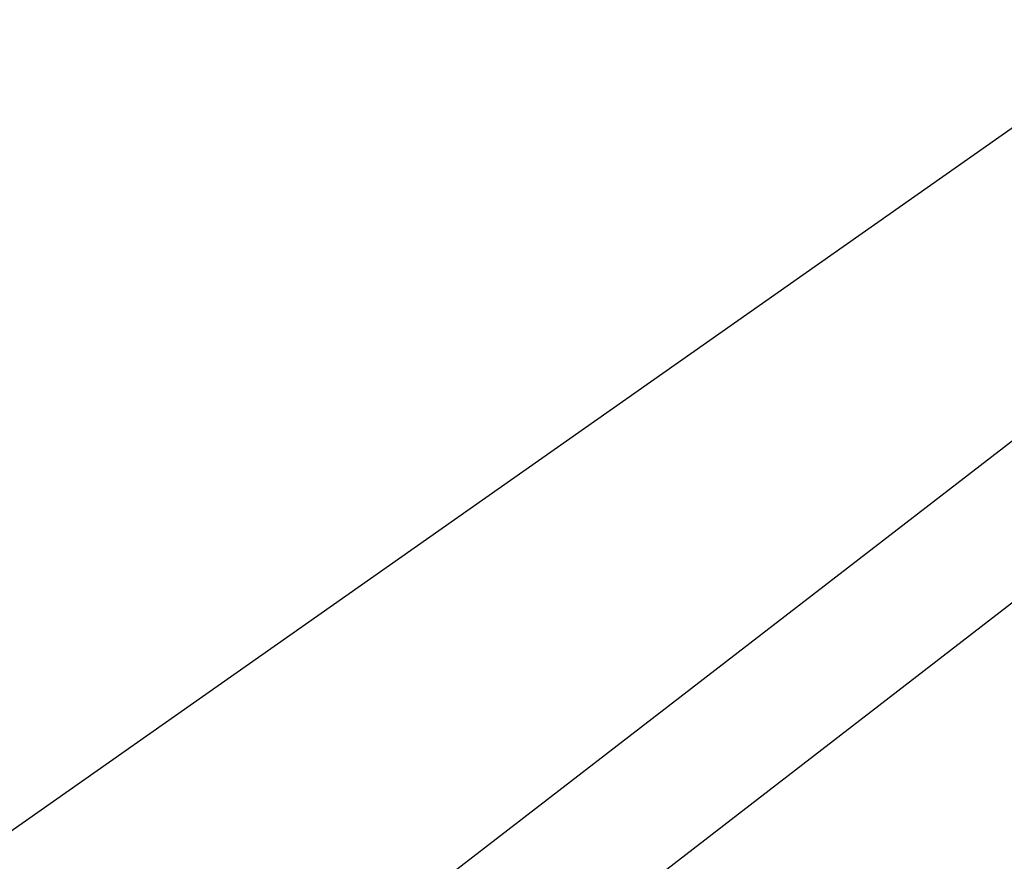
# Model space of a CAD drawing. Extents: x 3.8 to 27.2, y -11.7 to 11.7.
# Tile 46 of 58: x 6.7905 to 6.79761, y -7.34384 to -7.33776. Entities that reach past the tile are written whole.
import ezdxf

# ---------------------------------------------------------------- set-up
doc = ezdxf.new("R2010")
doc.units = 0
doc.header["$MEASUREMENT"] = 0
doc.layers.get('0').update_dxf_attribs({"linetype": 'CONTINUOUS'})

# ---------------------------------------------------------------- blocks, each defined once
blk = doc.blocks.new('LUXORA_ZWIS_MA_Y_STL')
at = {"color": 0}
for p, q in [((6.7769419, -7.3567824, 4.25765), (6.8469935, -7.3027639, 4.25765)), ((6.7769419, -7.3567824, 4.25765), (6.8469935, -7.3027639, 4.25765)), ((6.751688, -7.3708392, 4.2136551), (6.8475582, -7.3034968, 4.2185001)), ((6.751688, -7.3708392, 4.2136551), (6.8475582, -7.3034968, 4.2185001)), ((6.7570051, -7.3733244, 4.2185001), (6.8475582, -7.3034968, 4.2185001)), ((6.7570051, -7.3733244, 4.2185001), (6.8475582, -7.3034968, 4.2185001))]:
    blk.add_line(p, q, dxfattribs=at)
mesh = blk.add_polyface(dxfattribs=at)
corners = [(6.8238939, -7.2728086, 4.2128625), (6.7336003, -7.3302886, 4.2232168), (6.7333408, -7.3426362, 4.2128625), (6.8180198, -7.2651913, 4.2232168)]
mesh.append_faces([[corners[k] for k in face] for face in [(0, 1, 2), (1, 0, 3)]], dxfattribs={"vtx0": -1, "color": 0})
mesh = blk.add_polyface(dxfattribs=at)
corners = [(6.8397768, -7.2934056, 4.265401), (6.7746675, -7.343613, 4.265401), (6.7717551, -7.337083, 4.2669407)]
mesh.append_faces([[corners[k] for k in face] for face in [(0, 1, 2)]], dxfattribs={"color": 0})

msp = doc.modelspace()

# ---------------------------------------------------------------- block references
at = {"color": 0}
msp.add_blockref('LUXORA_ZWIS_MA_Y_STL', (0, 0), dxfattribs=at)

doc.saveas('drawing.dxf')
